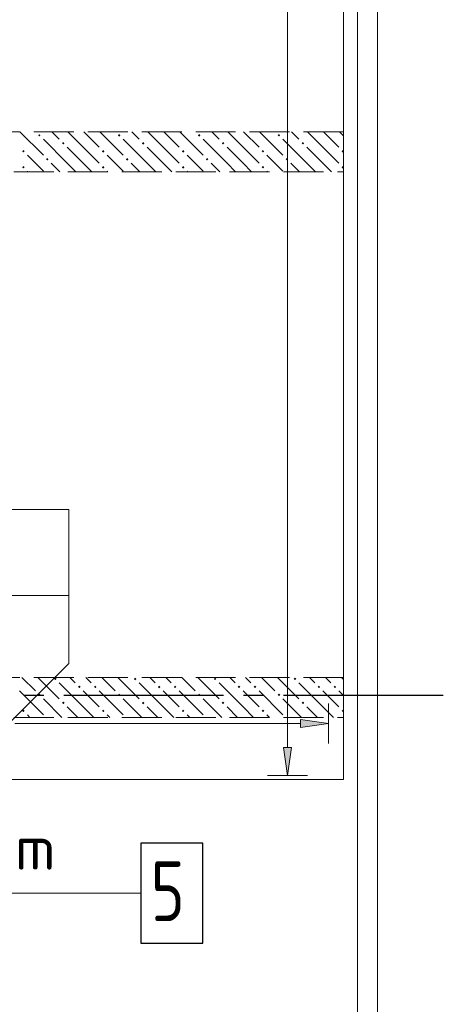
# Model space of a CAD drawing. Header units: millimetres. Extents: x 0 to 32559, y 0 to 42000.
# Tile 18 of 20: x 24703 to 26824, y 22085 to 27012. Entities that reach past the tile are written whole.
import ezdxf

# ---------------------------------------------------------------- set-up
doc = ezdxf.new("R2010")
doc.units = ezdxf.units.MM
doc.linetypes.add('______2', pattern=[270, 200, -70])
doc.linetypes.add('______5', pattern=[1100, 800, -100, 100, -100])
for name, color, linetype, lineweight in [('Standard', 7, 'Continuous', 25), ('Обрамление П-обр. равн.', 7, 'Continuous', 25), ('Оси', 40, '______5', 18), ('Позиционная метка номер позиции', 7, 'Continuous', 13)]:
    doc.layers.add(name, color=color, linetype=linetype, lineweight=lineweight)
doc.layers.add('ЖБ Перекрытие верхний уровень', color=7, linetype='Continuous', lineweight=25, true_color=0xe0e0ff)
doc.layers.add('ЖБ Стена верхний уровень', color=7, linetype='Continuous', lineweight=25, true_color=0x006e00)
doc.styles.add('ISOCPEUR', font='txt')

msp = doc.modelspace()

# ---------------------------------------------------------------- hatches: boundary and pattern name
at = {"layer": 'ЖБ Стена верхний уровень', "linetype": 'Continuous', "lineweight": 18, "transparency": 33554687}
for points in [[(24794.5, 26433.1), (24801, 26439.6), (24807.5, 26433.1), (24801, 26426.6)], [(25194.5, 26433.1), (25201, 26439.6), (25207.5, 26433.1), (25201, 26426.6)], [(25594.5, 26433.1), (25601, 26439.6), (25607.5, 26433.1), (25601, 26426.6)], [(25994.5, 26433.1), (26001, 26439.6), (26007.5, 26433.1), (26001, 26426.6)], [(24714.5, 26353.1), (24721, 26359.6), (24727.4, 26353.1), (24721, 26346.6)], [(24914.5, 26393.1), (24921, 26399.6), (24927.4, 26393.1), (24921, 26386.6)], [(25114.5, 26353.1), (25121, 26359.6), (25127.4, 26353.1), (25121, 26346.6)], [(25314.5, 26393.1), (25321, 26399.6), (25327.4, 26393.1), (25321, 26386.6)], [(25514.5, 26353.1), (25521, 26359.6), (25527.4, 26353.1), (25521, 26346.6)], [(25714.5, 26393.1), (25721, 26399.6), (25727.4, 26393.1), (25721, 26386.6)], [(25914.5, 26353.1), (25921, 26359.6), (25927.4, 26353.1), (25921, 26346.6)], [(26114.5, 26393.1), (26121, 26399.6), (26127.4, 26393.1), (26121, 26386.6)], [(26314.5, 26353.1), (26321, 26359.6), (26324, 26356.6), (26324, 26349.7), (26321, 26346.6)], [(24834.5, 26313.1), (24840.9, 26319.6), (24847.4, 26313.1), (24840.9, 26306.6)], [(25234.5, 26313.1), (25240.9, 26319.6), (25247.4, 26313.1), (25240.9, 26306.6)], [(25634.5, 26313.1), (25640.9, 26319.6), (25647.4, 26313.1), (25640.9, 26306.6)], [(26034.5, 26313.1), (26040.9, 26319.6), (26047.4, 26313.1), (26040.9, 26306.6)], [(24714.5, 26273.1), (24721, 26279.6), (24727.4, 26273.1), (24721, 26266.6)], [(25114.5, 26273.1), (25121, 26279.6), (25127.4, 26273.1), (25121, 26266.6)], [(25514.5, 26273.1), (25521, 26279.6), (25527.4, 26273.1), (25521, 26266.6)], [(25914.5, 26273.1), (25921, 26279.6), (25927.4, 26273.1), (25921, 26266.6)], [(26314.5, 26273.1), (26321, 26279.6), (26324, 26276.6), (26324, 26269.7), (26321, 26266.6)], [(24874.5, 23713.1), (24881, 23719.6), (24887.5, 23713.1), (24881, 23706.6)], [(25274.5, 23713.1), (25281, 23719.6), (25287.5, 23713.1), (25281, 23706.6)], [(25674.5, 23713.1), (25681, 23719.6), (25687.5, 23713.1), (25681, 23706.6)], [(26074.5, 23713.1), (26081, 23719.6), (26087.5, 23713.1), (26081, 23706.6)], [(24994.5, 23673.1), (25001, 23679.6), (25007.5, 23673.1), (25001, 23666.6)], [(25074.5, 23673.1), (25081, 23679.6), (25087.5, 23673.1), (25081, 23666.6)], [(25394.5, 23673.1), (25401, 23679.6), (25407.5, 23673.1), (25401, 23666.6)], [(25474.5, 23673.1), (25481, 23679.6), (25487.5, 23673.1), (25481, 23666.6)], [(25794.5, 23673.1), (25801, 23679.6), (25807.5, 23673.1), (25801, 23666.6)], [(25874.5, 23673.1), (25881, 23679.6), (25887.5, 23673.1), (25881, 23666.6)], [(26194.5, 23673.1), (26201, 23679.6), (26207.5, 23673.1), (26201, 23666.6)], [(26274.5, 23673.1), (26281, 23679.6), (26287.5, 23673.1), (26281, 23666.6)], [(24794.5, 23633.1), (24801, 23639.6), (24807.5, 23633.1), (24801, 23626.6)], [(24914.5, 23593.1), (24921, 23599.6), (24927.4, 23593.1), (24921, 23586.6)], [(25194.5, 23633.1), (25201, 23639.6), (25207.5, 23633.1), (25201, 23626.6)], [(25314.5, 23593.1), (25321, 23599.6), (25327.4, 23593.1), (25321, 23586.6)], [(25594.5, 23633.1), (25601, 23639.6), (25607.5, 23633.1), (25601, 23626.6)], [(25714.5, 23593.1), (25721, 23599.6), (25727.4, 23593.1), (25721, 23586.6)], [(25994.5, 23633.1), (26001, 23639.6), (26007.5, 23633.1), (26001, 23626.6)], [(26114.5, 23593.1), (26121, 23599.6), (26127.4, 23593.1), (26121, 23586.6)], [(24714.5, 23553.1), (24721, 23559.6), (24727.4, 23553.1), (24721, 23546.6)], [(25114.5, 23553.1), (25121, 23559.6), (25127.4, 23553.1), (25121, 23546.6)], [(25514.5, 23553.1), (25521, 23559.6), (25527.4, 23553.1), (25521, 23546.6)], [(25914.5, 23553.1), (25921, 23559.6), (25927.4, 23553.1), (25921, 23546.6)], [(26314.5, 23553.1), (26321, 23559.6), (26324, 23556.6), (26324, 23549.7), (26321, 23546.6)]]:
    msp.add_hatch(color=7, dxfattribs=at).paths.add_polyline_path(points, flags=16)
at = {"layer": 'Обрамление П-обр. равн.', "linetype": 'Continuous', "lineweight": 13, "transparency": 33554687}
msp.add_hatch(color=7, dxfattribs=at).paths.add_polyline_path([(26109, 23470), (26249, 23490), (26109, 23510)])
msp.add_hatch(color=7, dxfattribs=at).paths.add_polyline_path([(26064, 23370), (26044, 23230), (26024, 23370)], flags=16)

# ---------------------------------------------------------------- linework, layer by layer
at = {"layer": 'Standard', "color": 254, "linetype": 'Continuous', "lineweight": 13, "true_color": 0xc4c4ff, "transparency": 33554687}
for points in [[(7219, 16759), (26494, 16759), (26494, 38671), (7219, 38671), (7219, 16759)], [(7319, 16859), (26394, 16859), (26394, 38571), (7319, 38571), (7319, 16859)]]:
    msp.add_lwpolyline(points, dxfattribs=at)
at = {"layer": 'ЖБ Перекрытие верхний уровень', "color": 7, "linetype": 'Continuous', "lineweight": 18, "transparency": 33554687}
for p, q in [((26324, 23210), (26324, 31890)), ((22354, 23210), (26324, 23210))]:
    msp.add_line(p, q, dxfattribs=at)
at = {"layer": 'ЖБ Стена верхний уровень', "color": 251, "linetype": '______2', "lineweight": 13, "true_color": 0x656565, "transparency": 33554687}
for p, q in [((26324, 26450), (23864, 26450)), ((26324, 26250), (26324, 26450)), ((23864, 26250), (26324, 26250)), ((26324, 23720), (23864, 23720)), ((26324, 23520), (26324, 23720)), ((23864, 23520), (26324, 23520))]:
    msp.add_line(p, q, dxfattribs=at)
at = {"layer": 'ЖБ Стена верхний уровень', "color": 9, "linetype": 'Continuous', "lineweight": 18, "true_color": 0xc7c7c7, "transparency": 33554687}
for p, q in [((24704.1, 26450), (24821, 26333.1)), ((24940.9, 26293.1), (24821, 26413.1)), ((24864.1, 26450), (24901, 26413.1)), ((25021, 26373.1), (24944.1, 26450)), ((25024.1, 26450), (25101, 26373.1)), ((25104.1, 26450), (25221, 26333.1)), ((25340.9, 26293.1), (25221, 26413.1)), ((25264.1, 26450), (25301, 26413.1)), ((25421, 26373.1), (25344.1, 26450)), ((25424.1, 26450), (25501, 26373.1)), ((25504.1, 26450), (25621, 26333.1)), ((25740.9, 26293.1), (25621, 26413.1)), ((25664.1, 26450), (25701, 26413.1)), ((25821, 26373.1), (25744.1, 26450)), ((25824.1, 26450), (25901, 26373.1)), ((25904.1, 26450), (26021, 26333.1)), ((26140.9, 26293.1), (26021, 26413.1)), ((26064.1, 26450), (26101, 26413.1)), ((26221, 26373.1), (26144.1, 26450)), ((26224.1, 26450), (26301, 26373.1)), ((26304.1, 26450), (26324, 26430.1)), ((24940.9, 26373.1), (25021, 26293.1)), ((25021, 26373.1), (25101, 26293.1)), ((25340.9, 26373.1), (25421, 26293.1)), ((25421, 26373.1), (25501, 26293.1)), ((25740.9, 26373.1), (25821, 26293.1)), ((25821, 26373.1), (25901, 26293.1)), ((26140.9, 26373.1), (26221, 26293.1)), ((26221, 26373.1), (26301, 26293.1)), ((24781, 26293.1), (24740.9, 26333.1)), ((25181, 26293.1), (25140.9, 26333.1)), ((25581, 26293.1), (25540.9, 26333.1)), ((25981, 26293.1), (25940.9, 26333.1)), ((24821, 26253.1), (24781, 26293.1)), ((24860.9, 26293.1), (24904.1, 26250)), ((24940.9, 26293.1), (24984.1, 26250)), ((25021, 26293.1), (25064.1, 26250)), ((25221, 26253.1), (25181, 26293.1)), ((25260.9, 26293.1), (25304.1, 26250)), ((25340.9, 26293.1), (25384.1, 26250)), ((25421, 26293.1), (25464.1, 26250)), ((25621, 26253.1), (25581, 26293.1)), ((25660.9, 26293.1), (25704.1, 26250)), ((25740.9, 26293.1), (25784.1, 26250)), ((25821, 26293.1), (25864.1, 26250)), ((26021, 26253.1), (25981, 26293.1)), ((26060.9, 26293.1), (26104.1, 26250)), ((26140.9, 26293.1), (26184.1, 26250)), ((26221, 26293.1), (26264.1, 26250)), ((24740.9, 26253.1), (24744.1, 26250)), ((25140.9, 26253.1), (25144.1, 26250)), ((25540.9, 26253.1), (25544.1, 26250)), ((25940.9, 26253.1), (25944.1, 26250)), ((24714.1, 23720), (24781, 23653.1)), ((24794.1, 23720), (24901, 23613.1)), ((24954.1, 23720), (24981, 23693.1)), ((25060.9, 23693.1), (25034.1, 23720)), ((25114.1, 23720), (25181, 23653.1)), ((25194.1, 23720), (25301, 23613.1)), ((25354.1, 23720), (25381, 23693.1)), ((25460.9, 23693.1), (25434.1, 23720)), ((25514.1, 23720), (25581, 23653.1)), ((25594.1, 23720), (25701, 23613.1)), ((25754.1, 23720), (25781, 23693.1)), ((25860.9, 23693.1), (25834.1, 23720)), ((25914.1, 23720), (25981, 23653.1)), ((25994.1, 23720), (26101, 23613.1)), ((26154.1, 23720), (26181, 23693.1)), ((26260.9, 23693.1), (26234.1, 23720)), ((26314.1, 23720), (26324, 23710.1)), ((24701, 23653.1), (24821, 23533.1)), ((25021, 23573.1), (24901, 23693.1)), ((25021, 23653.1), (25101, 23573.1)), ((25101, 23653.1), (25221, 23533.1)), ((25421, 23573.1), (25301, 23693.1)), ((25421, 23653.1), (25501, 23573.1)), ((25501, 23653.1), (25621, 23533.1)), ((25821, 23573.1), (25701, 23693.1)), ((25821, 23653.1), (25901, 23573.1)), ((25901, 23653.1), (26021, 23533.1)), ((26221, 23573.1), (26101, 23693.1)), ((26221, 23653.1), (26301, 23573.1)), ((26301, 23653.1), (26324, 23630.1)), ((24914.1, 23520), (24821, 23613.1)), ((25314.1, 23520), (25221, 23613.1)), ((25714.1, 23520), (25621, 23613.1)), ((26114.1, 23520), (26021, 23613.1)), ((24940.9, 23573.1), (24994.1, 23520)), ((25021, 23573.1), (25074.1, 23520)), ((25340.9, 23573.1), (25394.1, 23520)), ((25421, 23573.1), (25474.1, 23520)), ((25740.9, 23573.1), (25794.1, 23520)), ((25821, 23573.1), (25874.1, 23520)), ((26140.9, 23573.1), (26194.1, 23520)), ((26221, 23573.1), (26274.1, 23520)), ((24754.1, 23520), (24740.9, 23533.1)), ((25154.1, 23520), (25140.9, 23533.1)), ((25554.1, 23520), (25540.9, 23533.1)), ((25954.1, 23520), (25940.9, 23533.1))]:
    msp.add_line(p, q, dxfattribs=at)
at = {"layer": 'Обрамление П-обр. равн.', "color": 251, "linetype": 'Continuous', "lineweight": 13, "true_color": 0x494949, "transparency": 33554687}
for p, q in [((26044, 23370), (26044, 31200)), ((26249, 23490), (26249, 23590)), ((26249, 23490), (26109, 23510)), ((26109, 23510), (26109, 23470)), ((24679, 23490), (26109, 23490)), ((26109, 23470), (26249, 23490)), ((26249, 23490), (26249, 23390)), ((26249, 23490), (26249, 23490)), ((26044, 23230), (26024, 23370)), ((26024, 23370), (26064, 23370)), ((26064, 23370), (26044, 23230)), ((26044, 23230), (25944, 23230)), ((26044, 23230), (26144, 23230)), ((26044, 23230), (26044, 23230))]:
    msp.add_line(p, q, dxfattribs=at)
at = {"layer": 'Обрамление П-обр. равн.', "color": 7, "linetype": 'Continuous', "lineweight": 13, "transparency": 33554687}
msp.add_line((23209, 22641), (25031, 22641), dxfattribs=at)
at = {"layer": 'Обрамление П-обр. равн.', "color": 7, "linetype": 'Continuous', "lineweight": 25, "transparency": 33554687}
msp.add_lwpolyline([(25309, 22391), (25619, 22391), (25619, 22891), (25309, 22891), (25309, 22391)], dxfattribs=at)
at = {"layer": 'Оси', "color": 8, "linetype": '______5', "lineweight": -3, "transparency": 33554687}
msp.add_line((26824, 23630), (4600, 23630), dxfattribs=at)
at = {"layer": 'Позиционная метка номер позиции', "color": 7, "linetype": 'Continuous', "lineweight": 13, "transparency": 33554687}
for points in [[(24649, 23490), (24949, 23790), (24949, 24560), (21064, 24560)], [(24294, 23830), (24594, 24130), (24949, 24130), (24949, 24560), (21064, 24560)], [(22309, 23141), (22809, 22641), (25309, 22641)]]:
    msp.add_lwpolyline(points, dxfattribs=at)

# ---------------------------------------------------------------- texts
at = {"layer": 'Обрамление П-обр. равн.', "color": 7, "linetype": 'Continuous', "lineweight": 13, "transparency": 33554687, "attachment_point": 7, "style": 'ISOCPEUR'}
for s, insert, char_height, width in [('\\W0.98;ø8 L=880mm ', (23229, 22758.3), 220, 1888.522), ('\\W0.78;5', (25359, 22501), 300, 326.416)]:
    msp.add_mtext(s, dxfattribs=dict(at, insert=insert, char_height=char_height, width=width))

doc.saveas('drawing.dxf')
